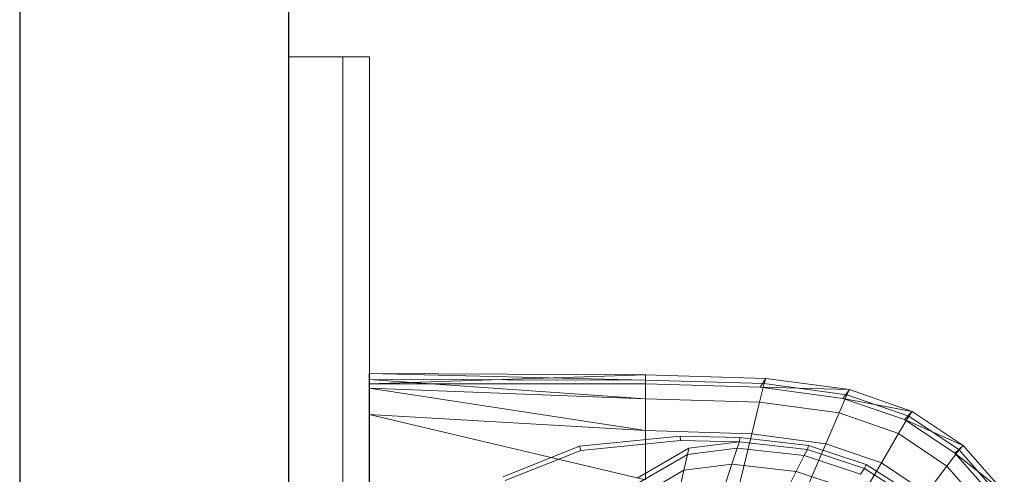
# Model space of a CAD drawing. Header units: metres. Extents: x 397.7 to 427.5, y 12.7 to 28.4.
# Tile 42 of 79: x 404.337 to 404.703, y 27.435 to 27.604. Entities that reach past the tile are written whole.
import ezdxf

# ---------------------------------------------------------------- set-up
doc = ezdxf.new("R2010")
doc.units = ezdxf.units.M
for name, color, linetype, lineweight in [('02_MOBILIARIO', 7, 'Continuous', 18), ('A-DETL-____-MBND', 7, 'Continuous', 18), ('A-GENM-____-OTLN', 7, 'Continuous', 18), ('A-WALL-____-MCUT', 7, 'Continuous', 25), ('A-WALL-____-OTLN', 7, 'Continuous', 25)]:
    doc.layers.add(name, color=color, linetype=linetype, lineweight=lineweight)

# ---------------------------------------------------------------- blocks, each defined once
blk = doc.blocks.new('Family - LONDR55-XX_ZZ-ARQ-CAA-M3D-Londres55-152769-05_TEL_P2')
at = {"layer": 'A-GENM-____-OTLN', "color": 253, "true_color": 0xaaaaaa}
for p, q in [((0.6, 0.03), (0, 0.03)), ((0.6, 0.03), (0, 0.03)), ((0.6, 0.01), (0.6, 0.03)), ((0.6, 0.01), (0.6, 0.03)), ((0.6, 0.01), (0, 0.01)), ((0, 0.01), (0.6, 0.01)), ((0, 0.01), (0.6, 0.01)), ((0, 0.01), (0.6, 0.01)), ((0.6, 0), (0.6, 0.01)), ((0.6, 0.01), (0.6, 0)), ((0, 0), (0.6, 0)), ((0.6, 0), (0, 0))]:
    blk.add_line(p, q, dxfattribs=at)
blk = doc.blocks.new('Family - Mirall P2-152770-05_TEL_P2')
blk.add_blockref('Family - LONDR55-XX_ZZ-ARQ-CAA-M3D-Londres55-152769-05_TEL_P2', (0, 0))
blk = doc.blocks.new('Family - Evans P2-153146-05_TEL_P2')
at = {"layer": 'A-WALL-____-MCUT', "color": 253, "true_color": 0xaaaaaa}
for p, q in [((4.54879, 0.1), (0, 0.1)), ((0, 0), (4.54879, 0))]:
    blk.add_line(p, q, dxfattribs=at)
at = {"layer": 'A-WALL-____-OTLN', "color": 253, "true_color": 0xaaaaaa}
for p, q in [((4.54879, 0.1), (0, 0.1)), ((0, 0), (4.54879, 0))]:
    blk.add_line(p, q, dxfattribs=at)
at = {"layer": 'A-WALL-____-OTLN', "color": 253, "lineweight": 18, "true_color": 0xaaaaaa}
blk.add_line((0, 0), (4.54879, 0), dxfattribs=at)
blk = doc.blocks.new('Family - Rentamans P2-153289-05_TEL_P2')
at = {"layer": 'A-DETL-____-MBND', "color": 253, "true_color": 0xaaaaaa}
for p, q in [((0, 0.36146), (0, 0.36526)), ((0, 0.36526), (0, 0.36308)), ((0.10273, 0.3648), (0, 0.36526)), ((0.10273, 0.36283), (0, 0.36526)), ((0.10273, 0.3648), (0, 0.36146)), ((0, 0.36308), (0, 0.35983)), ((0.10273, 0.36283), (0, 0.36308)), ((0, 0.36308), (0.10273, 0.35585)), ((0.14736, 0.36347), (0.10273, 0.3648)), ((0.10273, 0.36283), (0.10273, 0.3648)), ((0.10273, 0.36479), (0.10273, 0.36141)), ((0.14679, 0.36152), (0.10273, 0.36283)), ((0.10273, 0.36283), (0.10273, 0.35585)), ((0.14525, 0.36016), (0.14736, 0.36347)), ((0.14679, 0.36152), (0.14736, 0.36347)), ((0.17848, 0.35928), (0.14736, 0.36347)), ((0.10273, 0.36141), (0, 0.36146)), ((0, 0.36146), (0, 0.00406)), ((0, 0.35983), (0, 0.35008)), ((0.10273, 0.35585), (0, 0.35983)), ((0, 0.35983), (0.10273, 0.34405)), ((0.14525, 0.36016), (0.10273, 0.36141)), ((0.14508, 0.3546), (0.14679, 0.36152)), ((0.17596, 0.35605), (0.14525, 0.36016)), ((0.17848, 0.35928), (0.14525, 0.36016)), ((0.17751, 0.35738), (0.14679, 0.36152)), ((0.17596, 0.35605), (0.17848, 0.35928)), ((0.17751, 0.35738), (0.17848, 0.35928)), ((0.20176, 0.35121), (0.17848, 0.35928)), ((0.10273, 0.35585), (0.10273, 0.34405)), ((0.14508, 0.3546), (0.10273, 0.35585)), ((0.17461, 0.35061), (0.17751, 0.35738)), ((0.19894, 0.34814), (0.17596, 0.35605)), ((0.20176, 0.35121), (0.17596, 0.35605)), ((0.2005, 0.34941), (0.17751, 0.35738)), ((0.14508, 0.3546), (0.1422, 0.34287)), ((0.17461, 0.35061), (0.14508, 0.3546)), ((0.19894, 0.34814), (0.20176, 0.35121)), ((0.2005, 0.34941), (0.20176, 0.35121)), ((0.22069, 0.33849), (0.20176, 0.35121)), ((0, 0.35008), (0, 0.32734)), ((0.10273, 0.34405), (0, 0.35008)), ((0, 0.35008), (0.10273, 0.32574)), ((0.16971, 0.33917), (0.17461, 0.35061)), ((0.19671, 0.34296), (0.17461, 0.35061)), ((0.19671, 0.34296), (0.2005, 0.34941)), ((0.21762, 0.33569), (0.19894, 0.34814)), ((0.22069, 0.33849), (0.19894, 0.34814)), ((0.21918, 0.33686), (0.2005, 0.34941)), ((0.10273, 0.34405), (0.10273, 0.32574)), ((0.1422, 0.34287), (0.10273, 0.34405)), ((0.07816, 0.33823), (0.11557, 0.34199)), ((0.07861, 0.33669), (0.11566, 0.34041)), ((0.11557, 0.34199), (0.13769, 0.34144)), ((0.11566, 0.34041), (0.11557, 0.34199)), ((0.11566, 0.34041), (0.13755, 0.33987)), ((0.13755, 0.33987), (0.13769, 0.34144)), ((0.13769, 0.34144), (0.16318, 0.33856)), ((0.1422, 0.34287), (0.13772, 0.3247)), ((0.16971, 0.33917), (0.1422, 0.34287)), ((0.1903, 0.33203), (0.19671, 0.34296)), ((0.21467, 0.33089), (0.19671, 0.34296)), ((0.04977, 0.3269), (0.07816, 0.33823)), ((0.05051, 0.32548), (0.07861, 0.33669)), ((0.07861, 0.33669), (0.07816, 0.33823)), ((0.09963, 0.32643), (0.11875, 0.33749)), ((0.11825, 0.33522), (0.13678, 0.33756)), ((0.11875, 0.33749), (0.11825, 0.33522)), ((0.11875, 0.33749), (0.13755, 0.33987)), ((0.13476, 0.33156), (0.13678, 0.33756)), ((0.13678, 0.33756), (0.13755, 0.33987)), ((0.13678, 0.33756), (0.16165, 0.33475)), ((0.13755, 0.33987), (0.1628, 0.33702)), ((0.16165, 0.33475), (0.1628, 0.33702)), ((0.16971, 0.33917), (0.1621, 0.32141)), ((0.1628, 0.33702), (0.16318, 0.33856)), ((0.1628, 0.33702), (0.18406, 0.32998)), ((0.16318, 0.33856), (0.18466, 0.33146)), ((0.1903, 0.33203), (0.16971, 0.33917)), ((0.21467, 0.33089), (0.21918, 0.33686)), ((0.21762, 0.33569), (0.22069, 0.33849)), ((0.21918, 0.33686), (0.22069, 0.33849)), ((0.23426, 0.31971), (0.21918, 0.33686)), ((0.23596, 0.32112), (0.22069, 0.33849)), ((0.09941, 0.32432), (0.11825, 0.33522)), ((0.11825, 0.33522), (0.11696, 0.32931)), ((0.15867, 0.32886), (0.16165, 0.33475)), ((0.16165, 0.33475), (0.1826, 0.32782)), ((0.2327, 0.31866), (0.21762, 0.33569)), ((0.23596, 0.32112), (0.21762, 0.33569)), ((0.09884, 0.31884), (0.11696, 0.32931)), ((0.11696, 0.32931), (0.11476, 0.31932)), ((0.11696, 0.32931), (0.13476, 0.33156)), ((0.13135, 0.32141), (0.13476, 0.33156)), ((0.13476, 0.33156), (0.15867, 0.32886)), ((0.18036, 0.31508), (0.1903, 0.33203)), ((0.1826, 0.32782), (0.18406, 0.32998)), ((0.18406, 0.32998), (0.18466, 0.33146)), ((0.18406, 0.32998), (0.20135, 0.31889)), ((0.18466, 0.33146), (0.20212, 0.32026)), ((0.20704, 0.32079), (0.1903, 0.33203)), ((0.20704, 0.32079), (0.21467, 0.33089)), ((0.22917, 0.3144), (0.21467, 0.33089)), ((0.15363, 0.3189), (0.15867, 0.32886)), ((0.15867, 0.32886), (0.17881, 0.3222))]:
    blk.add_line(p, q, dxfattribs=at)
blk = doc.blocks.new('LONDR55-XX_ZZ-ARQ-CAA-M3D-Londres55_ifc-1-05_TEL_P2')
at = {"layer": '02_MOBILIARIO', "color": 253, "lineweight": 18, "true_color": 0xaaaaaa}
blk.add_blockref('Family - Rentamans P2-153289-05_TEL_P2', (404.46677, 27.10751), dxfattribs=at)
at = {"layer": 'A-GENM-____-OTLN', "color": 253, "lineweight": 18, "true_color": 0xaaaaaa, "rotation": 90}
blk.add_blockref('Family - Mirall P2-152770-05_TEL_P2', (404.46698, 26.99052), dxfattribs=at)
at = {"layer": 'A-WALL-____-OTLN', "color": 253, "lineweight": 18, "true_color": 0xaaaaaa, "rotation": 90}
blk.add_blockref('Family - Evans P2-153146-05_TEL_P2', (404.43698, 23.51946), dxfattribs=at)

msp = doc.modelspace()

# ---------------------------------------------------------------- block references
at = {"lineweight": 5}
msp.add_blockref('LONDR55-XX_ZZ-ARQ-CAA-M3D-Londres55_ifc-1-05_TEL_P2', (0, 0), dxfattribs=at)

doc.saveas('drawing.dxf')
